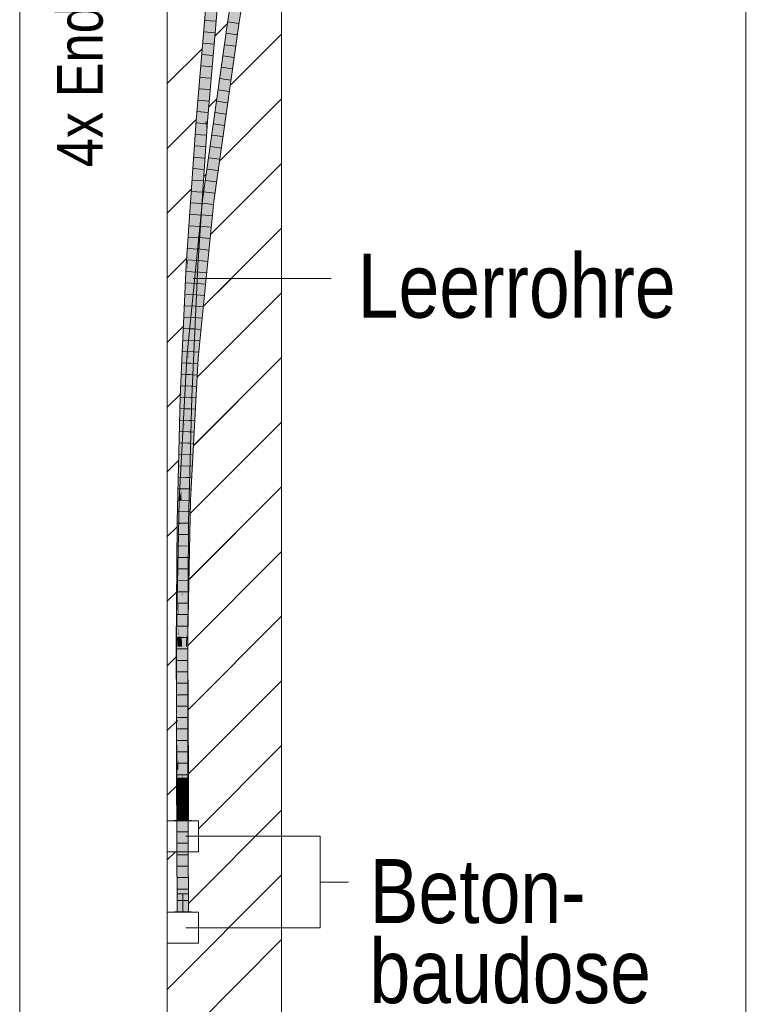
# Model space of a CAD drawing. Extents: x -620 to 300, y 62 to 1107.
# Tile 255 of 256: x 185 to 201, y 904 to 926. Entities that reach past the tile are written whole.
import ezdxf
from ezdxf.lldxf.tags import DXFTag

# ---------------------------------------------------------------- set-up
doc = ezdxf.new("R2010")
doc.units = 0
doc.layers.get('0').update_dxf_attribs({"lineweight": 35})
for name, color, linetype, lineweight, true_color in [('E_Betonbaudose', 1, 'Continuous', 13, 0xff0000), ('E_Detail_Beschriftung', 7, 'Continuous', 13, 0x009900), ('E_Detail_Wandschraffur', 7, 'Continuous', 5, 0xc0c0c0), ('E_Leerrohr 25-A06G9G0X8I', 7, 'Continuous', 9, 0xff8000), ('E_Leerrohr 25-Shading', 7, 'Continuous', 9, 0xff8000)]:
    doc.layers.add(name, color=color, linetype=linetype, lineweight=lineweight, true_color=true_color)
doc.layers.add('E_Detail_Linie_Text_Bem', color=7, linetype='Continuous', lineweight=13)
doc.styles.get("Standard").update_dxf_attribs({"font": 'ARIALN.TTF'})
tags = doc.linetypes.add('fein_strichliert', pattern=[4, 1, -2, 1]).pattern_tags.tags
tags[8:9] = [DXFTag(74, 4), DXFTag(75, 0), DXFTag(340, '0'), DXFTag(46, 0.0), DXFTag(50, 0.0), DXFTag(44, 0.0), DXFTag(45, 0.0)]
tags[6:7] = [DXFTag(74, 4), DXFTag(75, 0), DXFTag(340, '0'), DXFTag(46, 0.0), DXFTag(50, 0.0), DXFTag(44, 0.0), DXFTag(45, 0.0)]
tags[4:5] = [DXFTag(74, 4), DXFTag(75, 0), DXFTag(340, '0'), DXFTag(46, 0.0), DXFTag(50, 0.0), DXFTag(44, 0.0), DXFTag(45, 0.0)]
tags = doc.linetypes.add('fein_strichliert-A06G9G0V8I', pattern=[4, 1, -2, 1]).pattern_tags.tags
tags[8:9] = [DXFTag(74, 4), DXFTag(75, 0), DXFTag(340, '0'), DXFTag(46, 0.0), DXFTag(50, 0.0), DXFTag(44, 0.0), DXFTag(45, 0.0)]
tags[6:7] = [DXFTag(74, 4), DXFTag(75, 0), DXFTag(340, '0'), DXFTag(46, 0.0), DXFTag(50, 0.0), DXFTag(44, 0.0), DXFTag(45, 0.0)]
tags[4:5] = [DXFTag(74, 4), DXFTag(75, 0), DXFTag(340, '0'), DXFTag(46, 0.0), DXFTag(50, 0.0), DXFTag(44, 0.0), DXFTag(45, 0.0)]
tags = doc.linetypes.add('STRICHPUNKT2-A06G9G0Y8I', pattern=[12.7, 6.35, -3.175, 0, -3.175]).pattern_tags.tags
tags[10:11] = [DXFTag(74, 4), DXFTag(75, 0), DXFTag(340, '0'), DXFTag(46, 0.0), DXFTag(50, 0.0), DXFTag(44, 0.0), DXFTag(45, 0.0)]
tags[8:9] = [DXFTag(74, 4), DXFTag(75, 0), DXFTag(340, '0'), DXFTag(46, 0.0), DXFTag(50, 0.0), DXFTag(44, 0.0), DXFTag(45, 0.0)]
tags[6:7] = [DXFTag(74, 4), DXFTag(75, 0), DXFTag(340, '0'), DXFTag(46, 0.0), DXFTag(50, 0.0), DXFTag(44, 0.0), DXFTag(45, 0.0)]
tags[4:5] = [DXFTag(74, 4), DXFTag(75, 0), DXFTag(340, '0'), DXFTag(46, 0.0), DXFTag(50, 0.0), DXFTag(44, 0.0), DXFTag(45, 0.0)]

# ---------------------------------------------------------------- blocks, each defined once
blk = doc.blocks.new('Shading-A06G9FMN8I', base_point=(255.395, 758.478))
at = {"layer": 'E_Leerrohr 25-Shading', "color": 43, "true_color": 0xd7ab7f}
for points in [[(188.68, 927.184), (188.372, 923.616), (188.682, 927.184), (188.406, 923.614)], [(188.682, 927.184), (188.406, 923.614), (188.642, 926.311), (188.408, 923.613)], [(188.879, 926.859), (188.893, 927.166), (188.585, 923.6)], [(188.854, 926.296), (188.879, 926.859), (188.598, 923.599), (188.585, 923.6)], [(189.178, 926.484), (189.069, 925.802), (189.123, 925.909), (189.106, 925.797)], [(189.386, 926.42), (189.389, 926.454), (189.281, 925.771)], [(188.854, 926.296), (188.678, 924.432), (188.621, 923.597), (188.604, 923.598)], [(189.335, 925.882), (189.386, 926.42), (189.315, 925.766), (189.281, 925.771)], [(189.315, 925.766), (189.317, 925.766), (189.335, 925.882)], [(189.106, 925.797), (189.069, 925.802), (188.594, 922.196), (188.711, 923.099)], [(189.069, 925.802), (188.941, 924.879), (188.711, 923.099)], [(189.038, 923.933), (189.281, 925.771), (188.723, 921.848)], [(189.317, 925.766), (189.315, 925.766), (188.807, 922.175), (189.038, 923.933)], [(188.941, 924.879), (189.069, 925.802), (188.968, 925.085)], [(189.315, 925.766), (189.281, 925.771), (189.038, 923.933)], [(188.864, 924.359), (188.761, 923.586), (188.968, 925.085), (188.941, 924.879)], [(188.711, 923.099), (188.941, 924.879), (188.603, 922.285), (188.605, 922.311)], [(188.605, 922.311), (188.941, 924.879), (188.64, 922.667), (188.761, 923.586)], [(188.678, 924.432), (188.598, 923.599), (188.604, 923.598)], [(188.836, 924.16), (188.761, 923.586), (188.864, 924.359)], [(188.532, 921.872), (188.536, 921.871), (188.718, 923.33), (188.836, 924.16)], [(188.807, 922.175), (189.038, 923.933), (188.754, 921.845), (188.723, 921.848)], [(188.196, 920.457), (188.372, 923.616), (188.193, 920.457), (188.274, 922.167)], [(188.406, 923.614), (188.372, 923.616), (188.379, 923.178), (188.196, 920.457)], [(188.588, 923.381), (188.587, 923.443), (188.377, 920.447), (188.372, 920.447)], [(188.408, 923.613), (188.406, 923.614), (188.379, 923.178)], [(188.401, 920.851), (188.587, 923.443), (188.396, 920.803), (188.585, 923.6)], [(188.598, 923.599), (188.585, 923.6), (188.587, 923.443)], [(188.604, 923.598), (188.598, 923.599), (188.588, 923.381), (188.587, 923.443)], [(188.592, 923.168), (188.621, 923.597), (188.588, 923.381), (188.604, 923.598)], [(188.454, 921.359), (188.592, 923.168), (188.418, 921.011), (188.588, 923.381)], [(188.718, 923.33), (188.57, 922.289), (188.532, 921.872), (188.518, 921.873)], [(188.592, 923.168), (188.454, 921.359), (188.499, 921.789)], [(188.594, 922.196), (188.711, 923.099), (188.594, 922.196), (188.603, 922.285)], [(188.548, 921.87), (188.605, 922.311), (188.536, 921.871), (188.64, 922.667)], [(188.273, 922.139), (188.274, 922.167), (188.253, 921.793), (188.254, 921.803)], [(188.254, 921.803), (188.274, 922.167), (188.255, 921.847)], [(188.274, 922.167), (188.259, 921.938), (188.255, 921.847)], [(188.57, 922.289), (188.511, 921.874), (188.518, 921.873)], [(188.605, 922.311), (188.548, 921.87), (188.603, 922.285)], [(188.603, 922.285), (188.548, 921.87), (188.594, 922.196)], [(188.754, 921.845), (188.76, 921.844), (188.807, 922.175)], [(188.259, 921.938), (188.178, 920.521), (188.255, 921.847)], [(188.259, 921.938), (188.209, 921.201), (188.178, 920.521), (188.179, 920.569)], [(188.242, 921.492), (188.273, 922.139), (188.213, 921.077)], [(188.183, 920.544), (188.254, 921.803), (188.178, 920.521), (188.255, 921.847)], [(188.254, 921.803), (188.183, 920.544), (188.253, 921.793)], [(188.518, 921.873), (188.373, 920.219), (188.532, 921.872), (188.341, 919.777)], [(188.402, 920.445), (188.341, 919.777), (188.536, 921.871), (188.548, 921.87)], [(188.373, 920.219), (188.518, 921.873), (188.408, 920.693), (188.511, 921.874)], [(188.607, 920.479), (188.723, 921.848), (188.385, 918.418)], [(188.499, 921.789), (188.454, 921.359), (188.39, 920.446), (188.385, 920.446)], [(188.499, 921.789), (188.39, 920.446), (188.491, 921.67)], [(188.532, 921.872), (188.402, 920.445), (188.536, 921.871)], [(188.408, 920.693), (188.511, 921.874), (188.442, 921.172)], [(188.554, 919.762), (188.76, 921.844), (188.607, 920.479), (188.754, 921.845)], [(188.754, 921.845), (188.723, 921.848), (188.607, 920.479)], [(188.39, 920.446), (188.409, 920.445), (188.491, 921.67)], [(188.24, 921.456), (188.242, 921.492), (188.183, 920.544), (188.213, 921.077)], [(188.24, 921.456), (188.183, 920.544), (188.195, 920.65)], [(188.195, 920.65), (188.208, 920.772), (188.24, 921.456)], [(188.377, 920.447), (188.385, 920.446), (188.418, 921.011), (188.454, 921.359)], [(188.209, 921.201), (188.159, 920.459), (188.174, 920.458)], [(188.34, 920.139), (188.297, 919.433), (188.442, 921.172), (188.408, 920.693)], [(188.178, 920.458), (188.184, 920.458), (188.183, 920.544), (188.195, 920.65)], [(188.184, 920.458), (188.19, 920.457), (188.195, 920.65), (188.208, 920.772)], [(188.193, 920.457), (188.208, 920.772), (188.19, 920.457)], [(188.297, 919.433), (188.279, 919.144), (188.408, 920.693), (188.373, 920.219)], [(188.372, 920.447), (188.401, 920.851), (188.396, 920.803)], [(188.125, 919.033), (188.126, 919.055), (188.151, 920.277), (188.159, 920.459)], [(188.174, 920.458), (188.159, 920.459), (188.14, 919.419), (188.126, 919.055)], [(188.148, 919.652), (188.171, 920.278), (188.174, 920.458), (188.175, 920.458)], [(188.148, 919.652), (188.152, 919.627), (188.178, 920.458), (188.184, 920.458)], [(188.152, 919.627), (188.156, 919.599), (188.184, 920.458), (188.19, 920.457)], [(188.193, 920.457), (188.19, 920.457), (188.186, 920.24), (188.156, 919.599)], [(188.171, 920.278), (188.178, 920.458), (188.175, 920.458)], [(188.179, 920.569), (188.174, 920.458), (188.178, 920.521)], [(188.178, 920.521), (188.174, 920.458), (188.176, 920.48)], [(188.176, 920.48), (188.174, 920.458), (188.175, 920.458)], [(188.178, 920.458), (188.183, 920.544), (188.175, 920.458), (188.176, 920.48)], [(188.183, 920.544), (188.178, 920.521), (188.176, 920.48)], [(188.186, 920.24), (188.196, 920.457), (188.193, 920.457)], [(188.385, 920.446), (188.377, 920.447), (188.24, 917.571), (188.341, 919.777)], [(188.24, 917.571), (188.277, 917.57), (188.385, 920.446), (188.409, 920.445)], [(188.377, 920.447), (188.372, 920.447), (188.341, 919.777)], [(188.407, 918.416), (188.516, 919.414), (188.385, 918.418), (188.607, 920.479)], [(188.554, 919.762), (188.607, 920.479), (188.516, 919.414)], [(188.141, 920.065), (188.116, 918.818), (188.151, 920.277), (188.125, 919.033)], [(188.373, 920.219), (188.279, 919.144), (188.341, 919.777)], [(188.027, 917.579), (188.043, 917.578), (188.141, 920.065), (188.132, 919.585)], [(188.202, 918.432), (188.34, 920.139), (188.274, 919.467)], [(188.202, 918.432), (188.209, 918.432), (188.34, 920.139), (188.297, 919.433)], [(188.043, 917.578), (188.064, 917.577), (188.132, 919.585), (188.116, 918.818)], [(188.121, 918.825), (188.121, 918.833), (188.148, 919.652), (188.152, 919.627)], [(188.121, 918.833), (188.156, 919.599), (188.152, 919.627)], [(188.516, 919.414), (188.492, 919.132), (188.554, 919.762)], [(188.126, 919.055), (188.121, 918.825), (188.14, 919.419)], [(188.279, 919.144), (188.297, 919.433), (188.209, 918.432)], [(188.274, 919.467), (188.233, 919.005), (188.256, 919.207), (188.223, 918.811)], [(188.233, 919.005), (188.274, 919.467), (188.239, 919.11)], [(188.492, 919.132), (188.516, 919.414), (188.411, 918.416), (188.407, 918.416)], [(188.256, 919.207), (188.194, 918.456), (188.232, 918.855), (188.199, 918.467)], [(188.121, 918.825), (188.126, 919.055), (188.101, 918.393)], [(188.115, 918.762), (188.126, 919.055), (188.116, 918.818)], [(188.209, 918.808), (188.183, 918.434), (188.239, 919.11), (188.233, 919.005)], [(188.233, 919.005), (188.183, 918.434), (188.223, 918.811), (188.194, 918.456)], [(188.411, 918.416), (188.422, 918.415), (188.492, 919.132)], [(188.101, 918.393), (188.115, 918.762), (188.064, 917.577), (188.116, 918.818)], [(188.209, 918.808), (188.172, 918.435), (188.183, 918.434)], [(188.232, 918.855), (188.215, 918.659), (188.207, 918.5)], [(188.215, 918.659), (188.199, 918.467), (188.207, 918.5), (188.205, 918.48)], [(188.159, 917.535), (188.201, 918.432), (188.13, 917.004), (188.139, 917.192)], [(188.192, 918.433), (188.132, 917.095), (188.139, 917.192), (188.131, 917.035)], [(188.132, 917.095), (188.192, 918.433), (188.134, 917.185)], [(188.172, 918.435), (188.143, 917.512), (188.183, 918.434), (188.135, 917.198)], [(188.192, 918.433), (188.139, 917.192), (188.196, 918.433)], [(188.139, 917.192), (188.201, 918.432), (188.196, 918.433)], [(188.143, 917.512), (188.172, 918.435), (188.157, 918.072)], [(188.157, 918.072), (188.172, 918.435), (188.161, 918.223)], [(188.159, 917.535), (188.186, 918.014), (188.201, 918.432), (188.202, 918.432)], [(188.172, 917.991), (188.192, 918.433), (188.183, 918.434)], [(188.194, 918.456), (188.183, 918.434), (188.192, 918.433)], [(188.186, 918.014), (188.209, 918.432), (188.202, 918.432)], [(188.192, 918.433), (188.196, 918.433), (188.194, 918.456), (188.199, 918.467)], [(188.196, 918.433), (188.201, 918.432), (188.199, 918.467), (188.205, 918.48)], [(188.202, 918.432), (188.205, 918.48), (188.201, 918.432)], [(188.34, 917.331), (188.385, 918.418), (188.213, 915.314)], [(188.422, 918.415), (188.411, 918.416), (188.274, 915.749), (188.332, 917.137)], [(188.385, 918.418), (188.34, 917.331), (188.407, 918.416), (188.397, 918.234)], [(188.358, 917.567), (188.411, 918.416), (188.407, 918.416)], [(188.048, 915.515), (188.147, 917.833), (188, 915.322), (188.153, 918.08)], [(188.147, 917.833), (188.125, 916.974), (188.157, 918.072), (188.143, 917.512)], [(188.153, 918.08), (188.147, 917.833), (188.161, 918.223), (188.157, 918.072)], [(188.34, 917.331), (188.332, 917.137), (188.397, 918.234), (188.358, 917.567)], [(188.048, 915.515), (188.125, 916.974), (188.147, 917.833)], [(188.043, 917.578), (188.027, 917.579), (188.019, 916.252), (187.959, 914.842)], [(188.064, 917.577), (188.043, 917.578), (188.048, 916.933), (188.019, 916.252)], [(188.143, 917.512), (188.125, 916.974), (188.135, 917.198), (188.128, 917.016)], [(188.209, 914.836), (188.274, 917.465), (188.183, 914.836), (188.242, 916.696)], [(188.24, 917.571), (188.186, 915.374), (188.277, 917.57), (188.274, 917.465)], [(188.219, 915.314), (188.332, 917.137), (188.213, 915.314), (188.34, 917.331)], [(188.121, 916.839), (188.128, 917.016), (188.113, 916.702)], [(188.133, 917.161), (188.121, 916.839), (188.134, 917.185), (188.132, 917.095)], [(188.132, 917.095), (188.121, 916.839), (188.131, 917.035)], [(188.13, 917.004), (188.131, 917.035), (188.121, 916.839)], [(188.125, 916.959), (188.128, 917.016), (188.125, 916.974)], [(188.13, 917.004), (188.139, 917.192), (188.131, 917.035)], [(188.274, 915.749), (188.332, 917.137), (188.233, 915.313), (188.219, 915.314)], [(188.048, 916.933), (188.019, 916.252), (187.996, 914.839), (187.993, 914.839)], [(188.113, 916.702), (188.125, 916.959), (188.048, 915.515), (188.125, 916.974)], [(188.183, 914.836), (188.242, 916.696), (188.179, 914.836), (188.223, 916.248)], [(188.002, 915.322), (188.019, 916.252), (187.959, 914.84), (187.959, 914.842)], [(188.223, 916.248), (188.203, 915.775), (188.179, 914.836), (188.174, 914.837)], [(188.174, 914.837), (188.203, 915.775), (188.172, 914.837), (188.192, 915.517)], [(188.233, 915.313), (188.25, 915.312), (188.274, 915.749)], [(188.048, 915.515), (188, 915.322), (188.029, 915.321)], [(188.029, 915.321), (188.037, 915.32), (188.048, 915.515)], [(188.192, 915.517), (188.186, 915.374), (188.172, 914.837)], [(187.987, 912.893), (188.037, 915.32), (187.953, 912.893), (187.959, 913.229)], [(188, 915.322), (187.959, 913.229), (188.029, 915.321)], [(188.002, 915.322), (187.959, 914.84), (187.989, 914.839)], [(187.959, 913.229), (188.037, 915.32), (188.029, 915.321)], [(187.989, 912.893), (188.037, 915.32), (187.987, 912.893)], [(187.993, 914.839), (188.002, 915.322), (187.989, 914.839)], [(188.186, 913.902), (188.203, 914.407), (188.213, 915.314), (188.213, 914.948)], [(188.209, 913.228), (188.25, 915.312), (188.212, 914.465), (188.233, 915.313)], [(188.212, 914.691), (188.233, 915.313), (188.213, 914.948), (188.219, 915.314)], [(188.212, 914.465), (188.233, 915.313), (188.218, 914.866), (188.233, 915.313)], [(188.219, 915.314), (188.213, 915.314), (188.213, 914.948)], [(187.973, 913.733), (187.959, 914.84), (187.951, 913.733)], [(187.988, 913.733), (187.959, 914.84), (187.973, 913.733)], [(187.988, 913.733), (187.994, 914.54), (187.959, 914.84), (187.993, 914.839)], [(187.994, 914.54), (187.996, 914.839), (187.993, 914.839)], [(188.174, 914.837), (188.153, 912.108), (188.179, 914.836)], [(188.153, 912.108), (188.174, 914.837), (188.165, 913.733)], [(188.153, 912.108), (188.157, 912.298), (188.179, 914.836), (188.183, 914.836)], [(188.174, 914.837), (188.172, 914.837), (188.165, 913.733)], [(188.183, 914.836), (188.172, 913.733), (188.209, 914.836), (188.187, 913.733)], [(188.196, 913.733), (188.209, 914.836), (188.187, 913.733)], [(188.203, 914.407), (188.212, 914.691), (188.213, 914.948)], [(188.212, 914.465), (188.218, 914.866), (188.212, 914.623)], [(188.218, 914.866), (188.212, 914.691), (188.212, 914.623)], [(188.212, 914.691), (188.201, 914.365), (188.212, 914.623), (188.207, 914.42)], [(188.207, 914.42), (188.212, 914.465), (188.212, 914.623)], [(188.207, 914.42), (188.201, 914.365), (188.157, 912.391), (188.156, 912.371)], [(188.212, 914.465), (188.207, 914.42), (188.161, 912.449), (188.157, 912.391)], [(188.212, 914.465), (188.172, 912.892), (188.209, 913.228), (188.188, 912.892)], [(188.16, 912.549), (188.201, 914.365), (188.186, 913.733)], [(188.166, 912.892), (188.186, 913.733), (188.186, 913.902), (188.198, 914.267)], [(188.186, 913.733), (188.201, 914.365), (188.198, 914.267)], [(187.951, 913.733), (187.942, 912.332), (187.973, 913.733), (187.945, 912.332)], [(187.973, 913.733), (187.945, 912.332), (187.981, 912.921), (187.951, 912.332)], [(187.973, 913.733), (187.981, 912.921), (187.981, 913.054)], [(187.984, 913.733), (187.973, 913.733), (187.981, 913.054)], [(187.988, 913.733), (187.984, 913.733), (187.983, 912.957), (187.981, 913.054)], [(188.166, 912.892), (188.156, 912.371), (188.186, 913.733), (188.16, 912.549)], [(188.172, 913.733), (188.157, 912.298), (188.187, 913.733)], [(188.16, 912.33), (188.187, 913.733), (188.158, 912.33)], [(188.187, 913.733), (188.16, 912.33), (188.196, 913.733), (188.179, 912.329)], [(188.18, 912.371), (188.192, 912.371), (188.209, 913.228)], [(188.198, 912.892), (188.209, 913.228), (188.188, 912.892)], [(187.976, 912.373), (187.987, 912.893), (187.942, 912.373), (187.953, 912.893)], [(187.975, 912.332), (187.98, 912.741), (187.951, 912.332), (187.981, 912.921)], [(187.972, 912.108), (187.977, 912.108), (187.983, 912.957)], [(187.983, 912.555), (187.989, 912.893), (187.976, 912.373), (187.987, 912.893)], [(187.98, 912.741), (187.983, 912.957), (187.981, 912.921)], [(187.981, 912.921), (187.983, 912.957), (187.981, 913.054)], [(188.159, 912.371), (188.188, 912.892), (188.161, 912.449)], [(188.159, 912.371), (188.18, 912.371), (188.188, 912.892), (188.198, 912.892)], [(188.172, 912.892), (188.161, 912.449), (188.188, 912.892)], [(187.976, 912.373), (187.979, 912.373), (187.983, 912.555)], [(187.942, 912.332), (187.94, 912.108), (187.945, 912.332)], [(187.945, 912.332), (187.94, 912.108), (187.951, 912.332)], [(187.94, 912.108), (187.972, 912.108), (187.951, 912.332), (187.975, 912.332)], [(187.976, 912.373), (187.942, 912.373), (187.979, 911.044), (187.962, 911.044)], [(187.962, 911.044), (187.942, 912.373), (187.944, 911.044)], [(187.976, 912.373), (187.979, 911.329), (187.979, 912.373), (187.98, 911.329)], [(188.157, 912.298), (188.153, 912.108), (188.155, 912.108)], [(188.16, 912.33), (188.155, 912.108), (188.179, 912.329), (188.176, 912.108)], [(188.157, 912.298), (188.155, 912.108), (188.158, 912.33), (188.16, 912.33)], [(188.157, 912.391), (188.156, 912.371), (188.157, 912.371)], [(188.157, 912.108), (188.157, 912.371), (188.156, 912.371)], [(188.159, 912.371), (188.161, 912.449), (188.157, 912.371), (188.157, 912.391)], [(188.157, 911.33), (188.159, 911.331), (188.157, 912.371), (188.159, 912.371)], [(188.171, 911.046), (188.18, 912.371), (188.159, 911.046), (188.159, 912.371)], [(188.183, 911.047), (188.18, 912.371), (188.171, 911.046)], [(188.18, 912.371), (188.183, 911.047), (188.192, 912.371), (188.194, 911.047)], [(187.94, 912.108), (187.954, 909.248), (187.983, 910.868), (187.99, 909.248)], [(187.94, 912.108), (187.983, 910.868), (187.972, 912.108)], [(187.983, 910.868), (187.977, 912.108), (187.972, 912.108)], [(188.155, 912.108), (188.153, 912.108), (188.167, 909.263)], [(188.176, 912.108), (188.155, 912.108), (188.167, 909.249), (188.167, 909.263)], [(188.176, 912.108), (188.167, 909.249), (188.2, 909.249)], [(188.2, 909.249), (188.204, 909.249), (188.176, 912.108), (188.19, 912.108)], [(187.979, 911.329), (187.983, 909.635), (187.98, 911.329)], [(188.157, 911.33), (188.158, 910.322), (188.159, 911.331)], [(187.983, 909.635), (187.962, 911.044), (187.946, 909.425), (187.944, 911.044)], [(187.962, 911.044), (187.983, 909.635), (187.979, 911.044)], [(188.16, 909.425), (188.171, 911.046), (188.158, 910.322), (188.159, 911.046)], [(188.187, 909.425), (188.183, 911.047), (188.16, 909.425), (188.171, 911.046)], [(188.183, 911.047), (188.187, 909.425), (188.194, 911.047), (188.196, 909.425)], [(187.983, 909.635), (187.946, 909.425), (187.983, 909.425)], [(187.959, 906.312), (187.996, 906.312), (187.946, 909.425), (187.983, 909.425)], [(187.955, 909.092), (187.992, 909.092), (187.954, 909.248), (187.99, 909.248)], [(188.16, 909.425), (188.173, 906.312), (188.187, 909.425), (188.209, 906.312)], [(188.167, 909.249), (188.168, 909.094), (188.2, 909.249), (188.202, 909.094)], [(188.209, 906.312), (188.196, 909.425), (188.187, 909.425)], [(188.202, 909.094), (188.205, 909.094), (188.2, 909.249), (188.204, 909.249)], [(187.956, 908.936), (187.993, 908.937), (187.955, 909.092), (187.992, 909.092)], [(188.168, 909.094), (188.17, 908.938), (188.202, 909.094), (188.204, 908.938)], [(188.204, 908.938), (188.206, 908.938), (188.202, 909.094), (188.205, 909.094)], [(187.957, 908.78), (187.994, 908.781), (187.956, 908.936), (187.993, 908.937)], [(188.17, 908.938), (188.171, 908.782), (188.204, 908.938), (188.206, 908.782)], [(188.206, 908.782), (188.207, 908.782), (188.204, 908.938), (188.206, 908.938)], [(187.958, 908.624), (187.995, 908.624), (187.957, 908.78), (187.994, 908.781)], [(187.959, 908.468), (187.996, 908.468), (187.958, 908.624), (187.995, 908.624)], [(188.171, 908.782), (188.172, 908.625), (188.206, 908.782), (188.208, 908.625)], [(188.172, 908.469), (188.209, 908.469), (188.172, 908.625), (188.208, 908.625)], [(188.208, 908.625), (188.208, 908.625), (188.206, 908.782), (188.207, 908.782)], [(187.959, 908.312), (187.996, 908.312), (187.959, 908.468), (187.996, 908.468)], [(188.173, 908.312), (188.209, 908.312), (188.172, 908.469), (188.209, 908.469)]]:
    blk.add_solid(points, dxfattribs=at)
at = {"layer": 'E_Leerrohr 25-Shading', "color": 31, "true_color": 0xfabd7f}
for points in [[(188.717, 927.181), (188.642, 926.311), (188.496, 923.607), (188.463, 923.609)], [(188.771, 927.176), (188.717, 927.181), (188.496, 923.607)], [(188.805, 927.174), (188.771, 927.176), (188.496, 923.607)], [(188.496, 923.607), (188.585, 923.6), (188.805, 927.174), (188.893, 927.166)], [(189.214, 926.479), (189.123, 925.909), (189.193, 925.784), (189.109, 925.796)], [(189.296, 926.467), (189.214, 926.479), (189.193, 925.784)], [(189.301, 926.467), (189.296, 926.467), (189.193, 925.784)], [(189.193, 925.784), (189.281, 925.771), (189.301, 926.467), (189.389, 926.454)], [(188.642, 926.311), (188.408, 923.613), (188.463, 923.609)], [(189.123, 925.909), (189.106, 925.797), (189.109, 925.796)], [(189.106, 925.797), (188.594, 922.196), (188.635, 921.859), (188.562, 921.868)], [(189.109, 925.796), (189.106, 925.797), (188.635, 921.859)], [(189.193, 925.784), (189.109, 925.796), (188.635, 921.859)], [(188.635, 921.859), (188.723, 921.848), (189.193, 925.784), (189.281, 925.771)], [(188.408, 923.613), (188.379, 923.178), (188.284, 920.452), (188.254, 920.454)], [(188.463, 923.609), (188.408, 923.613), (188.284, 920.452)], [(188.496, 923.607), (188.463, 923.609), (188.284, 920.452)], [(188.284, 920.452), (188.372, 920.447), (188.496, 923.607), (188.585, 923.6)], [(188.379, 923.178), (188.196, 920.457), (188.254, 920.454)], [(188.594, 922.196), (188.548, 921.87), (188.562, 921.868)], [(188.297, 918.425), (188.548, 921.87), (188.244, 918.429), (188.341, 919.777)], [(188.562, 921.868), (188.548, 921.87), (188.297, 918.425)], [(188.635, 921.859), (188.562, 921.868), (188.297, 918.425)], [(188.297, 918.425), (188.385, 918.418), (188.635, 921.859), (188.723, 921.848)], [(188.152, 917.574), (188.196, 920.457), (188.15, 917.574), (188.186, 920.24)], [(188.254, 920.454), (188.196, 920.457), (188.152, 917.574)], [(188.284, 920.452), (188.254, 920.454), (188.152, 917.574)], [(188.152, 917.574), (188.24, 917.571), (188.284, 920.452), (188.372, 920.447)], [(188.111, 917.576), (188.186, 920.24), (188.156, 919.599)], [(188.111, 917.576), (188.128, 917.575), (188.186, 920.24), (188.173, 919.297)], [(188.156, 919.599), (188.121, 918.825), (188.111, 917.576), (188.104, 917.576)], [(188.341, 919.777), (188.279, 919.144), (188.244, 918.429), (188.235, 918.43)], [(188.128, 917.575), (188.15, 917.574), (188.173, 919.297)], [(188.279, 919.144), (188.209, 918.432), (188.235, 918.43)], [(188.085, 917.577), (188.121, 918.825), (188.101, 918.393)], [(188.085, 917.577), (188.095, 917.576), (188.121, 918.825), (188.12, 918.795)], [(188.095, 917.576), (188.104, 917.576), (188.12, 918.795)], [(188.101, 918.393), (188.064, 917.577), (188.085, 917.577)], [(188.244, 918.429), (188.149, 915.752), (188.297, 918.425)], [(188.244, 918.429), (188.229, 918.102), (188.149, 915.752), (188.155, 916.117)], [(188.297, 918.425), (188.149, 915.752), (188.213, 915.314), (188.166, 915.316)], [(188.235, 918.43), (188.209, 918.432), (188.164, 916.643), (188.168, 916.905)], [(188.168, 916.905), (188.209, 918.432), (188.186, 918.014)], [(188.244, 918.429), (188.235, 918.43), (188.201, 917.573)], [(188.297, 918.425), (188.213, 915.314), (188.385, 918.418)], [(188.229, 918.102), (188.244, 918.429), (188.235, 918.239)], [(188.229, 918.102), (188.164, 916.643), (188.155, 916.117)], [(188.201, 917.573), (188.164, 916.643), (188.235, 918.239), (188.229, 918.102)], [(188.174, 917.497), (188.186, 918.014), (188.1, 915.318), (188.114, 915.864)], [(188.114, 915.864), (188.186, 918.014), (188.159, 917.535)], [(188.181, 917.715), (188.186, 918.014), (188.174, 917.497)], [(188.155, 916.428), (188.168, 916.905), (188.174, 917.497), (188.181, 917.715)], [(188.085, 917.577), (188.064, 917.577), (188.069, 915.713), (188.048, 916.933)], [(188.069, 915.713), (188.074, 915.428), (188.085, 917.577), (188.095, 917.576)], [(188.074, 915.428), (188.084, 914.84), (188.095, 917.576), (188.104, 917.576)], [(188.15, 917.574), (188.109, 916.39), (188.084, 914.84), (188.084, 914.843)], [(188.15, 917.574), (188.084, 914.84), (188.149, 917.467)], [(188.149, 917.467), (188.084, 914.838), (188.186, 915.374), (188.172, 914.837)], [(188.104, 917.576), (188.092, 915.906), (188.111, 917.576)], [(188.111, 917.576), (188.092, 915.906), (188.128, 917.575), (188.109, 916.39)], [(188.159, 917.535), (188.096, 915.318), (188.114, 915.864)], [(188.159, 917.535), (188.13, 917.004), (188.096, 915.318), (188.112, 916.29)], [(188.174, 917.497), (188.1, 915.318), (188.106, 915.318)], [(188.106, 915.318), (188.111, 915.318), (188.174, 917.497), (188.144, 916.149)], [(188.109, 916.39), (188.15, 917.574), (188.128, 917.575)], [(188.155, 916.428), (188.174, 917.497), (188.144, 916.149)], [(188.149, 917.467), (188.152, 917.574), (188.15, 917.574)], [(188.152, 917.574), (188.149, 917.467), (188.24, 917.571), (188.186, 915.374)], [(188.13, 917.004), (188.121, 916.839), (188.112, 916.29)], [(188.072, 915.534), (188.048, 916.933), (188.065, 914.838), (187.996, 914.839)], [(188.08, 915.319), (188.121, 916.839), (188.113, 916.702)], [(188.08, 915.319), (188.087, 915.319), (188.121, 916.839), (188.112, 916.29)], [(188.164, 916.643), (188.168, 916.905), (188.155, 916.428)], [(188.113, 916.702), (188.048, 915.515), (188.08, 915.319), (188.055, 915.32)], [(188.149, 915.752), (188.164, 916.643), (188.125, 915.317), (188.155, 916.428)], [(188.109, 916.39), (188.092, 915.906), (188.084, 914.843)], [(188.125, 915.317), (188.155, 916.428), (188.144, 916.149)], [(188.087, 915.319), (188.096, 915.318), (188.112, 916.29)], [(188.111, 915.318), (188.125, 915.317), (188.144, 916.149)], [(188.114, 915.864), (188.096, 915.318), (188.1, 915.318)], [(188.149, 915.752), (188.125, 915.317), (188.166, 915.316)], [(188.048, 915.515), (188.037, 915.32), (188.055, 915.32)], [(188.084, 914.84), (188.072, 915.534), (188.084, 914.838), (188.065, 914.838)], [(187.99, 912.678), (188.037, 915.32), (187.989, 912.893)], [(188.037, 915.32), (187.99, 912.678), (188.069, 913.1), (187.992, 912.431)], [(188.055, 915.32), (188.037, 915.32), (188.075, 913.901), (188.073, 913.701)], [(188.037, 915.32), (188.069, 913.1), (188.073, 913.701)], [(188.08, 915.319), (188.055, 915.32), (188.072, 914.079)], [(188.087, 915.319), (188.08, 915.319), (188.076, 913.805), (188.072, 914.079)], [(188.076, 913.805), (188.096, 915.318), (188.087, 915.319)], [(188.076, 913.805), (188.081, 913.437), (188.096, 915.318), (188.088, 913.977)], [(188.1, 914.838), (188.088, 913.977), (188.125, 915.317), (188.084, 913.228)], [(188.15, 912.892), (188.125, 915.317), (188.089, 912.893), (188.084, 913.228)], [(188.1, 915.318), (188.09, 914.286), (188.106, 915.318), (188.088, 913.977)], [(188.096, 915.318), (188.09, 914.286), (188.1, 915.318)], [(188.106, 915.318), (188.1, 914.838), (188.111, 915.318)], [(188.1, 914.838), (188.125, 915.317), (188.111, 915.318)], [(188.186, 913.902), (188.166, 915.316), (188.15, 912.892), (188.125, 915.317)], [(188.213, 915.314), (188.166, 915.316), (188.186, 913.902)], [(188.003, 914.54), (187.996, 914.839), (187.994, 914.54)], [(188.065, 914.538), (188.065, 914.838), (188.003, 914.54), (187.996, 914.839)], [(188.067, 912.33), (188.084, 914.838), (188.064, 912.33), (188.065, 914.838)], [(188.084, 914.838), (188.065, 912.108), (188.084, 914.838), (188.079, 912.108)], [(188.084, 914.838), (188.084, 914.838), (188.085, 914.64), (188.084, 914.59)], [(188.084, 914.838), (188.09, 913.733), (188.172, 914.837), (188.165, 913.733)], [(188.084, 914.59), (188.079, 912.108), (188.085, 914.64), (188.098, 912.108)], [(187.988, 913.733), (187.992, 912.331), (187.994, 914.54), (187.993, 912.331)], [(187.994, 914.54), (187.993, 912.331), (188.003, 914.54), (188.059, 912.33)], [(188.064, 912.149), (188.065, 914.538), (188.003, 914.54)], [(188.081, 913.437), (188.084, 913.228), (188.088, 913.977)], [(188.075, 913.901), (188.073, 913.701), (188.081, 913.437), (188.081, 913.386)], [(188.186, 913.902), (188.15, 912.892), (188.166, 912.892)], [(187.992, 912.331), (187.988, 913.733), (187.986, 912.331), (187.983, 912.957)], [(188.073, 913.701), (188.069, 913.1), (188.081, 913.386), (188.078, 913.173)], [(188.09, 913.733), (188.098, 912.108), (188.165, 913.733), (188.153, 912.108)], [(188.078, 913.173), (188.084, 913.228), (188.081, 913.386)], [(188.081, 913.386), (188.084, 913.228), (188.081, 913.437)], [(188.064, 912.372), (188.067, 912.372), (188.069, 913.1), (188.078, 913.173)], [(188.084, 913.228), (188.067, 912.372), (188.079, 912.372)], [(188.067, 912.372), (188.067, 912.372), (188.078, 913.173), (188.084, 913.228)], [(188.084, 913.228), (188.079, 912.372), (188.096, 912.372)], [(187.986, 912.331), (187.983, 912.957), (187.978, 912.331)], [(187.983, 912.555), (187.985, 912.373), (187.989, 912.893), (187.99, 912.678)], [(188.064, 912.372), (188.069, 913.1), (187.992, 912.373), (187.992, 912.431)], [(188.096, 912.372), (188.156, 912.371), (188.089, 912.893), (188.15, 912.892)], [(187.99, 912.678), (187.985, 912.373), (187.992, 912.431)], [(188.15, 912.892), (188.156, 912.371), (188.166, 912.892)], [(187.983, 912.555), (187.979, 912.373), (187.985, 912.373)], [(187.987, 912.108), (187.986, 912.331), (187.977, 912.108), (187.978, 912.331)], [(187.985, 912.373), (187.979, 912.373), (187.984, 910.743), (187.98, 911.329)], [(187.996, 910.056), (187.992, 912.373), (187.983, 910.639), (187.985, 912.373)], [(187.992, 912.431), (187.985, 912.373), (187.992, 912.373)], [(187.993, 912.108), (187.992, 912.331), (187.987, 912.108), (187.986, 912.331)], [(188.064, 912.372), (187.992, 912.373), (188.065, 912.284), (187.996, 910.056)], [(187.992, 912.331), (187.993, 912.108), (187.993, 912.331)], [(187.993, 912.331), (187.993, 912.108), (188.059, 912.33), (188.065, 912.108)], [(188.071, 909.425), (188.065, 912.284), (187.997, 909.425), (187.996, 910.056)], [(188.065, 912.284), (188.067, 912.372), (188.064, 912.372)], [(188.065, 912.108), (188.067, 912.33), (188.064, 912.149), (188.064, 912.33)], [(188.067, 912.363), (188.065, 912.284), (188.066, 911.941)], [(188.065, 912.284), (188.071, 909.425), (188.069, 911.045)], [(188.069, 911.045), (188.067, 912.372), (188.066, 911.941), (188.067, 912.363)], [(188.079, 912.372), (188.067, 912.372), (188.08, 911.045), (188.069, 911.045)], [(188.095, 911.33), (188.096, 912.372), (188.08, 911.33), (188.079, 912.372)], [(188.156, 912.371), (188.096, 912.372), (188.131, 911.33), (188.095, 911.33)], [(188.157, 911.33), (188.156, 912.371), (188.131, 911.33)], [(187.977, 912.108), (187.983, 910.868), (187.987, 912.108)], [(187.987, 912.108), (187.983, 910.868), (187.993, 912.108), (187.994, 911.039)], [(187.994, 911.039), (188.065, 912.108), (187.993, 912.108)], [(188.069, 911.33), (188.065, 912.108), (188.013, 911.33)], [(188.065, 912.108), (188.079, 909.249), (188.079, 912.108), (188.083, 909.249)], [(188.079, 912.108), (188.083, 909.249), (188.098, 912.108), (188.088, 909.249)], [(188.088, 909.249), (188.167, 909.249), (188.098, 912.108), (188.153, 912.108)], [(187.98, 911.329), (187.983, 909.635), (187.984, 910.743)], [(187.994, 911.039), (188.075, 909.331), (188.013, 911.33), (188.069, 911.33)], [(188.075, 909.331), (188.079, 909.249), (188.069, 911.33)], [(188.094, 910.518), (188.095, 911.33), (188.08, 910.517), (188.08, 911.33)], [(188.095, 911.33), (188.094, 910.322), (188.157, 911.33), (188.158, 910.322)], [(187.994, 911.039), (187.983, 910.868), (187.995, 909.248), (187.99, 909.248)], [(187.995, 909.248), (188.075, 909.249), (187.994, 911.039), (188.075, 909.331)], [(188.077, 909.425), (188.075, 911.045), (188.07, 910.322), (188.069, 911.045)], [(188.08, 911.045), (188.075, 911.045), (188.08, 909.425), (188.077, 909.425)], [(187.996, 910.056), (187.983, 910.639), (187.989, 909.84)], [(187.983, 910.639), (187.983, 909.635), (187.989, 909.84)], [(188.077, 909.425), (188.07, 910.322), (188.074, 909.425)], [(188.07, 910.322), (188.071, 909.425), (188.074, 909.425)], [(188.08, 910.517), (188.08, 909.425), (188.094, 910.518), (188.093, 909.425)], [(188.094, 910.322), (188.093, 909.425), (188.158, 910.322), (188.16, 909.425)], [(187.997, 909.425), (187.996, 910.056), (187.992, 909.425), (187.989, 909.84)], [(187.989, 909.84), (187.983, 909.635), (187.992, 909.425), (187.983, 909.425)], [(187.992, 909.425), (187.983, 909.425), (187.999, 906.312), (187.996, 906.312)], [(187.99, 909.248), (187.992, 909.092), (187.995, 909.248), (187.995, 909.093)], [(187.997, 909.425), (187.992, 909.425), (187.997, 908.536)], [(187.992, 909.425), (187.999, 906.312), (187.997, 908.536)], [(187.995, 909.093), (188.08, 909.093), (187.995, 909.248), (188.079, 909.249)], [(187.999, 906.312), (188.084, 906.312), (187.997, 909.425), (188.071, 909.425)], [(188.083, 907.222), (188.079, 908.638), (188.071, 909.425), (188.074, 909.425)], [(188.083, 907.222), (188.071, 909.425), (188.084, 906.312)], [(188.079, 908.638), (188.077, 909.425), (188.074, 909.425)], [(188.075, 909.249), (188.079, 909.249), (188.075, 909.331)], [(188.08, 909.425), (188.077, 909.425), (188.083, 907.222)], [(188.079, 909.249), (188.08, 909.093), (188.083, 909.249), (188.083, 909.093)], [(188.08, 909.425), (188.084, 906.312), (188.093, 909.425)], [(188.083, 909.249), (188.083, 909.093), (188.088, 909.249), (188.087, 909.093)], [(188.093, 909.425), (188.084, 906.312), (188.16, 909.425), (188.162, 906.312)], [(188.087, 909.093), (188.168, 909.094), (188.088, 909.249), (188.167, 909.249)], [(188.162, 906.312), (188.173, 906.312), (188.16, 909.425)], [(187.992, 909.092), (187.993, 908.937), (187.995, 909.093), (187.995, 908.937)], [(187.995, 908.937), (188.081, 908.937), (187.995, 909.093), (188.08, 909.093)], [(188.08, 909.093), (188.081, 908.937), (188.083, 909.093), (188.083, 908.937)], [(188.083, 909.093), (188.083, 908.937), (188.087, 909.093), (188.086, 908.937)], [(188.086, 908.937), (188.17, 908.938), (188.087, 909.093), (188.168, 909.094)], [(187.993, 908.937), (187.994, 908.781), (187.995, 908.937), (187.995, 908.781)], [(187.995, 908.781), (188.082, 908.781), (187.995, 908.937), (188.081, 908.937)], [(188.081, 908.937), (188.082, 908.781), (188.083, 908.937), (188.084, 908.781)], [(188.083, 908.937), (188.084, 908.781), (188.086, 908.937), (188.085, 908.781)], [(188.085, 908.781), (188.171, 908.782), (188.086, 908.937), (188.17, 908.938)], [(187.994, 908.781), (187.995, 908.624), (187.995, 908.781), (187.995, 908.624)], [(187.995, 908.624), (188.083, 908.625), (187.995, 908.781), (188.082, 908.781)], [(187.996, 908.468), (188.084, 908.468), (187.995, 908.624), (188.083, 908.625)], [(188.082, 908.781), (188.083, 908.625), (188.084, 908.781), (188.084, 908.625)], [(188.084, 908.468), (188.172, 908.469), (188.083, 908.625), (188.172, 908.625)], [(188.084, 908.625), (188.172, 908.625), (188.084, 908.781), (188.171, 908.782)], [(187.996, 908.312), (188.084, 908.312), (187.996, 908.468), (188.084, 908.468)], [(188.084, 908.312), (188.173, 908.312), (188.084, 908.468), (188.172, 908.469)]]:
    blk.add_solid(points, dxfattribs=at)
at = {"layer": 'E_Leerrohr 25-Shading', "color": 31, "true_color": 0xecb67f}
for points in [[(188.084, 908.706), (187.959, 908.706), (188.084, 908.312), (187.959, 908.312)], [(188.209, 908.706), (188.084, 908.706), (188.209, 908.312), (188.084, 908.312)], [(188.084, 908.312), (187.894, 908.312), (188.084, 908.306), (187.894, 908.306)], [(188.117, 908.312), (188.084, 908.312), (188.117, 908.306), (188.084, 908.306)], [(188.274, 908.306), (188.274, 908.312), (188.117, 908.306), (188.117, 908.312)], [(188.084, 906.706), (187.959, 906.706), (188.084, 906.312), (187.959, 906.312)], [(188.209, 906.706), (188.084, 906.706), (188.209, 906.312), (188.084, 906.312)], [(188.084, 906.312), (187.894, 906.312), (188.084, 906.306), (187.894, 906.306)], [(188.117, 906.312), (188.084, 906.312), (188.117, 906.306), (188.084, 906.306)], [(188.274, 906.306), (188.274, 906.312), (188.117, 906.306), (188.117, 906.312)]]:
    blk.add_solid(points, dxfattribs=at)
blk = doc.blocks.new('Referenz-A06G9G138I')
at = {"layer": 'E_Betonbaudose', "linetype": 'Continuous', "ltscale": 0.13}
for p, q in [((187.744, 907.626), (187.744, 908.306)), ((187.744, 908.306), (188.424, 908.306)), ((188.424, 908.306), (188.424, 907.626)), ((188.424, 907.626), (187.744, 907.626)), ((187.744, 905.626), (187.744, 906.306)), ((187.744, 906.306), (188.424, 906.306)), ((188.424, 906.306), (188.424, 905.626)), ((188.424, 905.626), (187.744, 905.626))]:
    blk.add_line(p, q, dxfattribs=at)
at = {"layer": 'E_Detail_Linie_Text_Bem', "linetype": 'fein_strichliert-A06G9G0V8I', "ltscale": 0.65}
for p, q in [((200.397, 888.077), (200.397, 949.393)), ((184.516, 889.158), (184.516, 942.037))]:
    blk.add_line(p, q, dxfattribs=at)
at = {"layer": 'E_Detail_Linie_Text_Bem', "linetype": 'Continuous', "ltscale": 0.13}
for p, q in [((187.744, 918.166), (187.744, 929.966)), ((190.244, 929.966), (190.244, 889.966)), ((187.744, 917.966), (187.744, 918.166)), ((187.744, 889.966), (187.744, 917.966))]:
    blk.add_line(p, q, dxfattribs=at)
at = {"layer": 'E_Detail_Linie_Text_Bem', "color": 0, "linetype": 'Continuous', "ltscale": 0.13}
for p, q in [((188.309, 920.163), (191.329, 920.163)), ((188.15, 907.966), (191.088, 907.966)), ((191.088, 905.966), (191.088, 907.966)), ((191.088, 906.966), (191.707, 906.966)), ((188.15, 905.966), (191.088, 905.966))]:
    blk.add_line(p, q, dxfattribs=at)
at = {"layer": 'E_Detail_Wandschraffur', "linetype": 'ByBlock', "ltscale": 0.13}
for p, q in [((188.782, 925.457), (189.06, 925.735)), ((187.744, 924.42), (188.495, 925.171)), ((188.896, 922.743), (190.244, 924.091)), ((188.54, 922.387), (188.592, 922.439)), ((187.744, 921.591), (188.26, 922.107)), ((188.542, 919.561), (190.244, 921.263)), ((188.534, 919.552), (189.145, 920.163)), ((187.744, 918.763), (188.09, 919.108)), ((188.316, 916.506), (190.244, 918.434)), ((188.328, 916.518), (190.244, 918.434)), ((187.744, 915.934), (187.99, 916.18)), ((188.216, 913.578), (190.244, 915.606)), ((188.227, 913.589), (190.244, 915.606)), ((187.744, 913.106), (187.942, 913.304)), ((188.197, 910.73), (190.244, 912.777)), ((188.22, 910.754), (190.244, 912.777)), ((187.744, 910.277), (187.966, 910.499)), ((188.424, 908.129), (190.244, 909.949)), ((188.424, 908.129), (190.244, 909.949)), ((187.744, 907.449), (187.921, 907.626)), ((187.745, 904.621), (190.244, 907.121))]:
    blk.add_line(p, q, dxfattribs=at)
at = {"layer": 'E_Detail_Wandschraffur', "linetype": 'fein_strichliert', "ltscale": 0.13}
for p, q in [((189.131, 924.392), (190.244, 925.505)), ((188.648, 923.909), (188.826, 924.087)), ((187.744, 923.005), (188.372, 923.633)), ((188.693, 921.126), (190.244, 922.677)), ((187.744, 920.177), (188.162, 920.595)), ((188.399, 918.003), (190.244, 919.849)), ((188.404, 918.008), (190.244, 919.849)), ((187.744, 917.349), (188.037, 917.641)), ((188.244, 915.02), (190.244, 917.02)), ((188.245, 915.021), (190.244, 917.02)), ((187.744, 914.52), (187.951, 914.727)), ((188.193, 912.14), (190.244, 914.192)), ((188.204, 912.152), (190.244, 914.192)), ((187.744, 911.692), (187.954, 911.902)), ((188.203, 909.322), (190.244, 911.363)), ((188.209, 909.328), (190.244, 911.363)), ((187.744, 908.863), (187.978, 909.097)), ((188.204, 906.494), (190.244, 908.535)), ((189.675, 907.966), (190.244, 908.535)), ((187.745, 903.207), (190.244, 905.706))]:
    blk.add_line(p, q, dxfattribs=at)
at = {"layer": 'E_Leerrohr 25-A06G9G0X8I', "linetype": 'Continuous', "ltscale": 0.13}
for p, q in [((188.372, 923.616), (188.68, 927.184)), ((188.621, 923.597), (188.929, 927.163)), ((189.069, 925.802), (189.178, 926.484)), ((189.317, 925.766), (189.425, 926.449)), ((188.511, 921.874), (189.069, 925.802)), ((188.803, 925.783), (188.568, 925.802)), ((188.76, 921.844), (189.317, 925.766)), ((189.305, 925.734), (189.072, 925.768)), ((188.781, 925.534), (188.547, 925.553)), ((189.27, 925.487), (189.037, 925.52)), ((188.759, 925.285), (188.525, 925.304)), ((189.234, 925.239), (189.002, 925.272)), ((188.738, 925.036), (188.504, 925.055)), ((189.199, 924.992), (188.967, 925.025)), ((188.716, 924.787), (188.482, 924.806)), ((189.164, 924.745), (188.931, 924.777)), ((188.695, 924.538), (188.461, 924.557)), ((189.129, 924.497), (188.896, 924.529)), ((188.673, 924.289), (188.439, 924.308)), ((189.094, 924.25), (188.861, 924.282)), ((188.652, 924.04), (188.418, 924.058)), ((189.059, 924.003), (188.826, 924.034)), ((188.63, 923.791), (188.396, 923.809)), ((189.024, 923.755), (188.791, 923.786)), ((188.159, 920.459), (188.372, 923.616)), ((188.61, 923.542), (188.376, 923.56)), ((188.409, 920.445), (188.621, 923.597)), ((188.988, 923.508), (188.755, 923.539)), ((188.593, 923.293), (188.359, 923.31)), ((188.953, 923.261), (188.72, 923.291)), ((188.576, 923.043), (188.342, 923.061)), ((188.918, 923.013), (188.685, 923.043)), ((188.559, 922.794), (188.325, 922.811)), ((188.883, 922.766), (188.65, 922.796)), ((188.543, 922.545), (188.308, 922.562)), ((188.848, 922.519), (188.615, 922.548)), ((188.526, 922.296), (188.291, 922.312)), ((188.813, 922.271), (188.579, 922.3)), ((188.509, 922.046), (188.275, 922.062)), ((188.778, 922.024), (188.544, 922.053)), ((188.172, 918.435), (188.511, 921.874)), ((188.492, 921.797), (188.258, 921.813)), ((188.422, 918.415), (188.76, 921.844)), ((188.745, 921.776), (188.512, 921.804)), ((188.476, 921.548), (188.241, 921.563)), ((188.721, 921.528), (188.488, 921.555)), ((188.459, 921.299), (188.224, 921.313)), ((188.696, 921.279), (188.463, 921.306)), ((188.442, 921.049), (188.207, 921.064)), ((188.672, 921.031), (188.438, 921.057)), ((188.425, 920.8), (188.191, 920.814)), ((188.647, 920.783), (188.414, 920.808)), ((188.027, 917.579), (188.159, 920.459)), ((188.408, 920.551), (188.174, 920.565)), ((188.277, 917.57), (188.409, 920.445)), ((188.623, 920.534), (188.389, 920.559)), ((188.395, 920.302), (188.16, 920.315)), ((188.598, 920.286), (188.365, 920.309)), ((188.383, 920.052), (188.149, 920.065)), ((188.574, 920.037), (188.34, 920.06)), ((188.372, 919.803), (188.137, 919.815)), ((188.55, 919.789), (188.316, 919.811)), ((188.36, 919.553), (188.126, 919.565)), ((188.525, 919.54), (188.291, 919.562)), ((188.349, 919.304), (188.114, 919.315)), ((188.501, 919.292), (188.266, 919.313)), ((188.337, 919.054), (188.103, 919.065)), ((188.476, 919.044), (188.242, 919.064)), ((188.326, 918.804), (188.091, 918.815)), ((188.452, 918.795), (188.217, 918.815)), ((188.315, 918.555), (188.08, 918.565)), ((188.427, 918.547), (188.193, 918.565)), ((188, 915.322), (188.172, 918.435)), ((188.303, 918.305), (188.068, 918.315)), ((188.408, 918.298), (188.173, 918.316)), ((188.25, 915.312), (188.422, 918.415)), ((188.292, 918.056), (188.057, 918.065)), ((188.394, 918.049), (188.159, 918.066)), ((188.28, 917.806), (188.045, 917.815)), ((188.38, 917.799), (188.146, 917.816)), ((187.959, 914.84), (188.027, 917.579)), ((188.269, 917.557), (188.034, 917.565)), ((188.366, 917.55), (188.132, 917.566)), ((188.209, 914.836), (188.277, 917.57)), ((188.263, 917.307), (188.028, 917.315)), ((188.353, 917.301), (188.118, 917.316)), ((188.257, 917.057), (188.022, 917.065)), ((188.339, 917.052), (188.104, 917.066)), ((188.25, 916.808), (188.016, 916.815)), ((188.325, 916.802), (188.09, 916.816)), ((188.244, 916.558), (188.009, 916.565)), ((188.311, 916.553), (188.077, 916.566)), ((188.238, 916.308), (188.003, 916.315)), ((188.297, 916.304), (188.063, 916.316)), ((188.232, 916.059), (187.997, 916.064)), ((188.284, 916.055), (188.049, 916.066)), ((188.226, 915.809), (187.991, 915.814)), ((188.27, 915.805), (188.035, 915.816)), ((188.219, 915.559), (187.985, 915.564)), ((188.256, 915.556), (188.021, 915.566)), ((187.942, 912.373), (188, 915.322)), ((188.213, 915.309), (187.978, 915.314)), ((188.242, 915.307), (188.008, 915.316)), ((188.192, 912.371), (188.25, 915.312)), ((188.207, 915.06), (187.972, 915.064)), ((188.238, 915.057), (188.003, 915.066)), ((187.94, 912.108), (187.959, 914.84)), ((188.19, 912.108), (188.209, 914.836)), ((188.201, 914.81), (187.966, 914.814)), ((188.233, 914.808), (187.998, 914.815)), ((188.2, 914.56), (187.965, 914.564)), ((188.228, 914.558), (187.993, 914.565)), ((188.198, 914.31), (187.963, 914.313)), ((188.223, 914.308), (187.988, 914.315)), ((188.196, 914.061), (187.961, 914.063)), ((188.218, 914.059), (187.983, 914.065)), ((188.194, 913.811), (187.959, 913.813)), ((188.213, 913.809), (187.978, 913.814)), ((188.193, 913.561), (187.958, 913.563)), ((188.208, 913.559), (187.973, 913.564)), ((188.191, 913.311), (187.956, 913.313)), ((188.203, 913.31), (187.968, 913.314)), ((188.189, 913.061), (187.954, 913.063)), ((188.198, 913.06), (187.963, 913.064)), ((188.187, 912.811), (187.952, 912.813)), ((188.193, 912.81), (187.959, 912.813)), ((188.186, 912.562), (187.951, 912.562)), ((188.189, 912.561), (187.954, 912.563)), ((187.946, 909.425), (187.942, 912.373)), ((188.184, 912.312), (187.949, 912.312)), ((188.185, 912.311), (187.95, 912.313)), ((188.196, 909.425), (188.192, 912.371)), ((187.954, 909.248), (187.94, 912.108)), ((188.183, 912.062), (187.948, 912.062)), ((188.185, 912.061), (187.95, 912.063)), ((188.204, 909.249), (188.19, 912.108)), ((188.184, 911.812), (187.949, 911.812)), ((188.186, 911.811), (187.951, 911.813)), ((188.185, 911.562), (187.95, 911.562)), ((188.186, 911.561), (187.951, 911.563)), ((188.186, 911.311), (187.951, 911.313)), ((188.186, 911.312), (187.951, 911.312)), ((188.187, 911.062), (187.952, 911.062)), ((188.188, 911.062), (187.953, 911.062)), ((188.187, 910.812), (187.952, 910.812)), ((188.189, 910.812), (187.954, 910.812)), ((188.187, 910.562), (187.952, 910.562)), ((188.19, 910.562), (187.955, 910.562)), ((188.188, 910.312), (187.953, 910.312)), ((188.191, 910.312), (187.956, 910.312)), ((188.188, 910.062), (187.953, 910.062)), ((188.192, 910.062), (187.957, 910.062)), ((188.188, 909.812), (187.953, 909.812)), ((188.194, 909.812), (187.959, 909.812)), ((188.189, 909.562), (187.954, 909.562)), ((188.195, 909.562), (187.96, 909.561)), ((187.959, 906.312), (187.946, 909.425)), ((188.189, 909.312), (187.954, 909.312)), ((187.955, 909.092), (187.954, 909.248)), ((188.196, 909.313), (187.961, 909.311)), ((188.209, 906.312), (188.196, 909.425)), ((188.205, 909.094), (188.204, 909.249)), ((187.956, 908.936), (187.955, 909.092)), ((188.19, 909.062), (187.955, 909.062)), ((188.198, 909.063), (187.963, 909.061)), ((188.206, 908.938), (188.205, 909.094)), ((187.957, 908.78), (187.956, 908.936)), ((188.191, 908.812), (187.956, 908.812)), ((188.2, 908.813), (187.965, 908.811)), ((188.207, 908.782), (188.206, 908.938)), ((187.958, 908.624), (187.957, 908.78)), ((187.959, 908.468), (187.958, 908.624)), ((187.959, 908.706), (187.959, 908.312)), ((188.032, 908.706), (187.959, 908.706)), ((188.136, 908.706), (188.032, 908.706)), ((188.209, 908.706), (188.136, 908.706)), ((188.208, 908.625), (188.207, 908.782)), ((188.209, 908.469), (188.208, 908.625)), ((188.209, 908.312), (188.209, 908.706)), ((188.192, 908.562), (187.957, 908.562)), ((187.959, 908.312), (187.959, 908.468)), ((188.201, 908.562), (187.966, 908.562)), ((188.209, 908.312), (188.209, 908.469)), ((187.894, 908.312), (187.894, 908.306)), ((188.005, 908.312), (187.894, 908.312)), ((188.005, 908.306), (187.894, 908.306)), ((188.193, 908.312), (187.958, 908.312)), ((188.032, 908.312), (187.959, 908.312)), ((188.209, 908.312), (187.959, 908.312)), ((188.163, 908.312), (188.005, 908.312)), ((188.163, 908.306), (188.005, 908.306)), ((188.136, 908.312), (188.032, 908.312)), ((188.209, 908.312), (188.136, 908.312)), ((188.274, 908.312), (188.163, 908.312)), ((188.274, 908.306), (188.163, 908.306)), ((188.274, 908.306), (188.274, 908.312)), ((188.194, 908.062), (187.959, 908.062)), ((188.195, 907.812), (187.96, 907.812)), ((188.196, 907.562), (187.961, 907.562)), ((188.198, 907.312), (187.963, 907.312)), ((188.199, 907.062), (187.964, 907.062)), ((187.959, 906.706), (187.959, 906.312)), ((188.032, 906.706), (187.959, 906.706)), ((188.2, 906.812), (187.965, 906.812)), ((188.136, 906.706), (188.032, 906.706)), ((188.209, 906.706), (188.136, 906.706)), ((188.209, 906.312), (188.209, 906.706)), ((188.201, 906.562), (187.966, 906.562)), ((187.894, 906.312), (187.894, 906.306)), ((188.005, 906.312), (187.894, 906.312)), ((188.005, 906.306), (187.894, 906.306)), ((188.032, 906.312), (187.959, 906.312)), ((188.209, 906.312), (187.959, 906.312)), ((188.163, 906.312), (188.005, 906.312)), ((188.163, 906.306), (188.005, 906.306)), ((188.136, 906.312), (188.032, 906.312)), ((188.209, 906.312), (188.136, 906.312)), ((188.274, 906.312), (188.163, 906.312)), ((188.274, 906.306), (188.163, 906.306)), ((188.274, 906.306), (188.274, 906.312))]:
    blk.add_line(p, q, dxfattribs=at)
at = {"layer": 'E_Leerrohr 25-A06G9G0X8I', "linetype": 'STRICHPUNKT2-A06G9G0Y8I', "lineweight": 5, "ltscale": 0.13}
for p, q in [((188.084, 908.312), (188.084, 908.706)), ((188.084, 906.312), (188.084, 906.706))]:
    blk.add_line(p, q, dxfattribs=at)
at = {"layer": 'E_Detail_Beschriftung', "linetype": 'Continuous', "ltscale": 0.13, "insert": (185.33, 922.59), "char_height": 1, "attachment_point": 1, "rotation": 90}
blk.add_mtext('{\\fArial Narrow;4x Endtülle}', dxfattribs=at)
at = {"layer": 'E_Detail_Beschriftung', "linetype": 'Continuous', "ltscale": 0.13, "char_height": 1.4, "attachment_point": 1}
for s, insert in [('{\\fArial Narrow;Leerrohre}', (191.908, 920.703)), ('{\\fArial Narrow;Beton-}', (192.166, 907.468)), ('{\\fArial Narrow;baudose}', (192.166, 905.718))]:
    blk.add_mtext(s, dxfattribs=dict(at, insert=insert))

msp = doc.modelspace()

# ---------------------------------------------------------------- block references
at = {"color": 8, "lineweight": 25, "ltscale": 0.25, "true_color": 0x808080}
msp.add_blockref('Referenz-A06G9G138I', (0, 0), dxfattribs=at)
msp.add_blockref('Shading-A06G9FMN8I', (255.395, 758.478))

doc.saveas('drawing.dxf')
